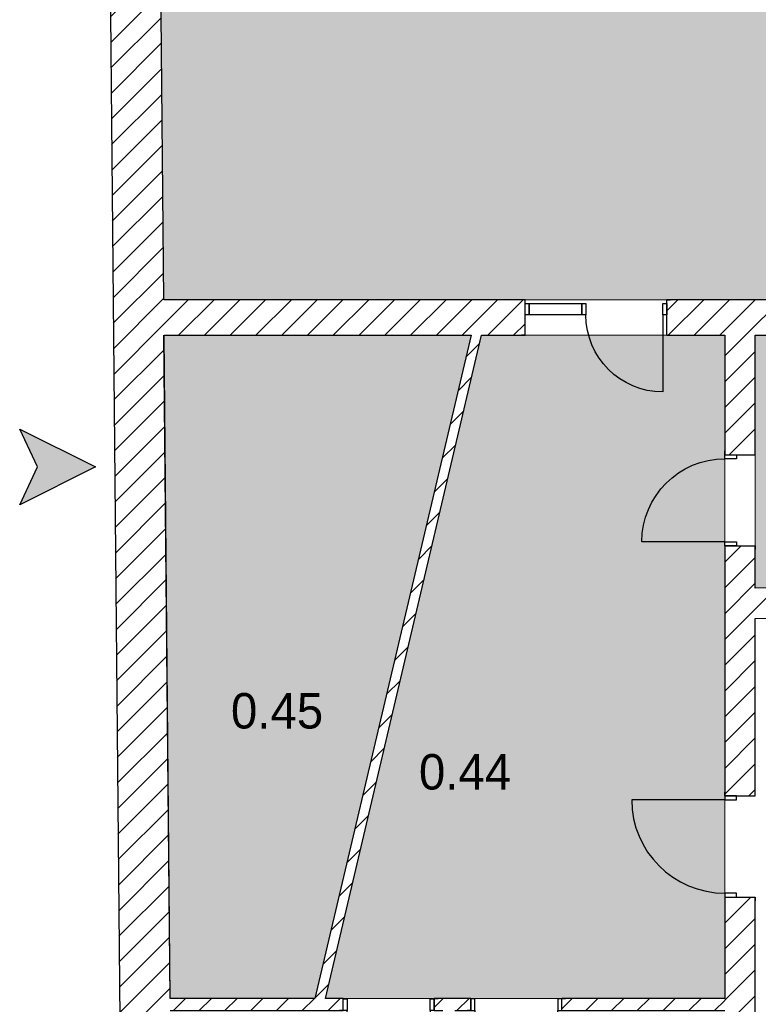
# Model space of a CAD drawing. Header units: millimetres. Extents: x -40063 to 512011, y 350190 to 687060.
# Tile 19 of 256: x 56102 to 63397, y 464999 to 474723. Entities that reach past the tile are written whole.
import ezdxf
from ezdxf.enums import TextEntityAlignment as Align

# ---------------------------------------------------------------- set-up
doc = ezdxf.new("R2010")
doc.units = ezdxf.units.MM
doc.linetypes.add('Krawędzie ukryte', pattern=[391.222223, 282.222223, -109])
doc.layers.get('0').update_dxf_attribs({"color": 8})
for name, color, linetype in [('2D - Ogólne', 8, 'Continuous'), ('Elementy Modelu - Strefy', 8, 'Continuous'), ('Konstrukcja - Ściany zew', 8, 'Continuous')]:
    doc.layers.add(name, color=color, linetype=linetype)
doc.styles.add('GENERATED_STYLE_2', font='txt')
doc.styles.get("Standard").update_dxf_attribs({"font": 'arial.ttf'})
pattern_1 = [(45, (2007650.3, -1666877.53), (-127.279217, 127.279217), [])]

# ---------------------------------------------------------------- blocks, each defined once
blk = doc.blocks.new('magazyn_0.42_42', base_point=(4339857.9, -2092487.5))
at = {"layer": 'Elementy Modelu - Strefy', "linetype": 'Continuous', "lineweight": 0}
blk.add_hatch(color=255, dxfattribs=at).paths.add_polyline_path([(4340720.8, -2091442.4), (4338120.8, -2091442.4), (4338120.8, -2093939.3), (4340720.8, -2093922.9)])
at = {"linetype": 'Continuous', "lineweight": 0, "flags": 1}
for tag in ['ROOM_NAME', 'ROOM_NUMBER', 'ROOM_AREA', 'ROOM_PERIM', 'ROOM_WALLS_SURF', 'ROOM_DOORS_SURF', 'ROOM_WINDS_SURF', 'ROOM_BASELEV', 'ROOM_HEIGHT', 'ROOM_NET_AREA', 'ROOM_REDUCED_AREA', 'ROOM_CALC_AREA', 'ROOM_VOLUME']:
    blk.add_attdef(tag, text='', height=200, dxfattribs=at).set_placement((4339857.9, -2092544.6), align=Align.BOTTOM_LEFT)
at = {"layer": 'Elementy Modelu - Strefy', "color": 5, "lineweight": 13, "insert": (4339340.8, -2092312.5), "char_height": 350, "attachment_point": 1, "style": 'GENERATED_STYLE_2'}
blk.add_mtext('{0.42}', dxfattribs=at)
blk = doc.blocks.new('sala gimnastyczna_0.43_43', base_point=(4338941.2, -2087440))
at = {"layer": 'Elementy Modelu - Strefy', "linetype": 'Continuous', "lineweight": 0}
blk.add_hatch(color=255, dxfattribs=at).paths.add_polyline_path([(4345955.6, -2091092.4), (4345742.4, -2065289.4), (4332039.5, -2065378.5), (4332277.4, -2091092.4)])
at = {"linetype": 'Continuous', "lineweight": 0, "flags": 1}
for tag in ['ROOM_NAME', 'ROOM_NUMBER', 'ROOM_AREA', 'ROOM_PERIM', 'ROOM_WALLS_SURF', 'ROOM_DOORS_SURF', 'ROOM_WINDS_SURF', 'ROOM_BASELEV', 'ROOM_HEIGHT', 'ROOM_NET_AREA', 'ROOM_REDUCED_AREA', 'ROOM_CALC_AREA', 'ROOM_VOLUME']:
    blk.add_attdef(tag, text='', height=200, dxfattribs=at).set_placement((4338941.2, -2087497.2), align=Align.BOTTOM_LEFT)
blk = doc.blocks.new('holl_0.44_45', base_point=(4335340.8, -2095754.2))
at = {"layer": 'Elementy Modelu - Strefy', "linetype": 'Continuous', "lineweight": 0}
blk.add_hatch(color=255, dxfattribs=at).paths.add_polyline_path([(4335417, -2091442.4), (4333874.4, -2097992.4), (4337820.8, -2097992.4), (4337820.8, -2091442.4), (4335847.7, -2091442.4)])
at = {"linetype": 'Continuous', "lineweight": 0, "flags": 1}
for tag in ['ROOM_NAME', 'ROOM_NUMBER', 'ROOM_AREA', 'ROOM_PERIM', 'ROOM_WALLS_SURF', 'ROOM_DOORS_SURF', 'ROOM_WINDS_SURF', 'ROOM_BASELEV', 'ROOM_HEIGHT', 'ROOM_NET_AREA', 'ROOM_REDUCED_AREA', 'ROOM_CALC_AREA', 'ROOM_VOLUME']:
    blk.add_attdef(tag, text='', height=200, dxfattribs=at).set_placement((4335340.8, -2095811.4), align=Align.BOTTOM_LEFT)
at = {"layer": 'Elementy Modelu - Strefy', "color": 5, "lineweight": 13, "insert": (4334798.9, -2095579.2), "char_height": 350, "attachment_point": 1, "style": 'GENERATED_STYLE_2'}
blk.add_mtext('{0.44}', dxfattribs=at)
blk = doc.blocks.new('korytarz_0.45_123', base_point=(4333459.1, -2095151.4))
at = {"layer": 'Elementy Modelu - Strefy', "linetype": 'Continuous', "lineweight": 0}
blk.add_hatch(color=255, dxfattribs=at).paths.add_polyline_path([(4335314.2, -2091442.4), (4332280.6, -2091442.4), (4332341.3, -2097992.4), (4333771.7, -2097992.4)])
at = {"linetype": 'Continuous', "lineweight": 0, "flags": 1}
for tag in ['ROOM_NAME', 'ROOM_NUMBER', 'ROOM_AREA', 'ROOM_PERIM', 'ROOM_WALLS_SURF', 'ROOM_DOORS_SURF', 'ROOM_WINDS_SURF', 'ROOM_BASELEV', 'ROOM_HEIGHT', 'ROOM_NET_AREA', 'ROOM_REDUCED_AREA', 'ROOM_CALC_AREA', 'ROOM_VOLUME']:
    blk.add_attdef(tag, text='', height=200, dxfattribs=at).set_placement((4333459.1, -2095208.5), align=Align.BOTTOM_LEFT)
at = {"layer": 'Elementy Modelu - Strefy', "color": 5, "lineweight": 13, "insert": (4332942, -2094976.4), "char_height": 350, "attachment_point": 1, "style": 'GENERATED_STYLE_2'}
blk.add_mtext('{0.45}', dxfattribs=at)
blk = doc.blocks.new('Prosty otwór drzwiowy_3')
at = {"layer": 'Konstrukcja - Ściany zew', "linetype": 'Continuous'}
for p, q in [((-500, 0), (-500, -300)), ((500, 0), (500, -300))]:
    blk.add_line(p, q, dxfattribs=at)
blk = doc.blocks.new('Drzwi 16_30')
at = {"layer": 'Konstrukcja - Ściany zew', "linetype": 'Continuous'}
for p, q in [((410, 0), (410, 820)), ((-450, 0), (-487, 0)), ((-410, 0), (-450, 0)), ((-450, 0), (-450, -115)), ((-450, 0), (-450, -115)), ((-410, -115), (-410, 0)), ((450, 0), (410, 0)), ((410, 0), (410, -115)), ((450, -115), (450, 0)), ((450, 0), (450, -115)), ((450, 0), (487, 0)), ((-450, -115), (-410, -115)), ((-450, -115), (-450, -300)), ((410, -115), (450, -115)), ((450, -115), (450, -300)), ((-450, -300), (-487, -300)), ((450, -300), (487, -300))]:
    blk.add_line(p, q, dxfattribs=at)
blk.add_arc((410, 0), 820, 90, 180, dxfattribs=at)
blk = doc.blocks.new('Drzwi 16_31')
at = {"layer": 'Konstrukcja - Ściany zew', "linetype": 'Continuous'}
for p, q in [((460, 0), (460, 920)), ((-500, 0), (-537, 0)), ((-460, 0), (-500, 0)), ((-500, 0), (-500, -115)), ((-500, 0), (-500, -115)), ((-460, -115), (-460, 0)), ((500, 0), (460, 0)), ((460, 0), (460, -115)), ((500, -115), (500, 0)), ((500, 0), (500, -115)), ((500, 0), (537, 0)), ((-500, -115), (-460, -115)), ((-500, -115), (-500, -300)), ((460, -115), (500, -115)), ((500, -115), (500, -300)), ((-500, -300), (-537, -300)), ((500, -300), (537, -300))]:
    blk.add_line(p, q, dxfattribs=at)
blk.add_arc((460, 0), 920, 90, 180, dxfattribs=at)
blk = doc.blocks.new('Ściana_96', base_point=(4338120.8, -2106912.4))
at = {"layer": 'Konstrukcja - Ściany zew', "linetype": 'Continuous'}
h = blk.add_hatch(dxfattribs=at)
h.set_pattern_fill('Bloczki_ceramiczne', color=256, style=0, pattern_type=2)
h.set_pattern_definition(pattern_1)
h.paths.add_polyline_path([(4337820.8, -2092622.4), (4337935.8, -2092622.4), (4338120.8, -2092622.4), (4338120.8, -2091442.4), (4337820.8, -2091442.4)])
h = blk.add_hatch(dxfattribs=at)
h.set_pattern_fill('Bloczki_ceramiczne', color=256, style=0, pattern_type=2)
h.set_pattern_definition(pattern_1)
h.paths.add_polyline_path([(4337820.8, -2095992.4), (4338120.8, -2095992.4), (4338120.8, -2093522.4), (4337935.8, -2093522.4), (4337820.8, -2093522.4)])
h = blk.add_hatch(dxfattribs=at)
h.set_pattern_fill('Bloczki_ceramiczne', color=256, style=0, pattern_type=2)
h.set_pattern_definition(pattern_1)
h.paths.add_polyline_path([(4337820.8, -2106912.4), (4338120.8, -2107412.4), (4338120.8, -2096992.4), (4337820.8, -2096992.4)])
for p, q in [((4337820.8, -2092622.4), (4337820.8, -2092585.4)), ((4337820.8, -2092622.4), (4337935.8, -2092622.4)), ((4337935.8, -2092622.4), (4338120.8, -2092622.4)), ((4338120.8, -2092622.4), (4338120.8, -2092585.4)), ((4337820.8, -2093522.4), (4337820.8, -2093559.4)), ((4337820.8, -2093522.4), (4337935.8, -2093522.4)), ((4337935.8, -2093522.4), (4338120.8, -2093522.4)), ((4338120.8, -2093522.4), (4338120.8, -2093559.4)), ((4337820.8, -2095992.4), (4337820.8, -2095955.4)), ((4338120.8, -2095992.4), (4338120.8, -2095955.4)), ((4337820.8, -2096992.4), (4337820.8, -2097029.4)), ((4338120.8, -2096992.4), (4338120.8, -2097029.4))]:
    blk.add_line(p, q, dxfattribs=at)
at = {"layer": 'Konstrukcja - Ściany zew', "linetype": 'Continuous', "flags": 128}
for points in [[(4337820.8, -2091442.4), (4337820.8, -2092622.4)], [(4338120.8, -2092622.4), (4338120.8, -2091442.4)], [(4337820.8, -2093522.4), (4337820.8, -2095992.4)], [(4338120.8, -2093939.3), (4338120.8, -2093522.4)], [(4338120.8, -2095992.4), (4338120.8, -2094239.3)], [(4337820.8, -2096992.4), (4337820.8, -2097992.4)], [(4338120.8, -2107412.4), (4338120.8, -2096992.4)]]:
    blk.add_lwpolyline(points, dxfattribs=at)
at = {"layer": 'Konstrukcja - Ściany zew', "linetype": 'Continuous', "xscale": -1, "zscale": 1000, "rotation": 90}
blk.add_blockref('Drzwi 16_30', (4337820.8, -2093072.4), dxfattribs=at)
at = {"layer": 'Konstrukcja - Ściany zew', "linetype": 'Continuous', "zscale": 1000, "rotation": 90}
for name in ['Drzwi 16_31', 'Prosty otwór drzwiowy_3']:
    blk.add_blockref(name, (4337820.8, -2096492.4), dxfattribs=at)
blk = doc.blocks.new('Ściana_98', base_point=(4332039.5, -2065378.5))
at = {"layer": 'Konstrukcja - Ściany zew', "linetype": 'Continuous'}
h = blk.add_hatch(dxfattribs=at)
h.set_pattern_fill('Bloczki_ceramiczne', color=256, style=0, pattern_type=2)
h.set_pattern_definition(pattern_1)
h.paths.add_polyline_path([(4331534.9, -2064881.8), (4331928.4, -2107412.4), (4332423.8, -2106912.4), (4332039.5, -2065378.5)])
at = {"layer": 'Konstrukcja - Ściany zew', "linetype": 'Continuous', "flags": 128}
for points in [[(4331534.9, -2064881.8), (4331928.4, -2107412.4)], [(4332277.4, -2091092.4), (4332039.5, -2065378.5)], [(4332341.3, -2097992.4), (4332280.6, -2091442.4)]]:
    blk.add_lwpolyline(points, dxfattribs=at)
blk = doc.blocks.new('Drzwi 16_33')
at = {"layer": 'Konstrukcja - Ściany zew', "linetype": 'Continuous'}
for p, q in [((410, 0), (410, 820)), ((-450, 0), (-487, 0)), ((-410, 0), (-450, 0)), ((-450, 0), (-450, -115)), ((-450, 0), (-450, -115)), ((-410, -115), (-410, 0)), ((450, 0), (410, 0)), ((410, 0), (410, -115)), ((450, -115), (450, 0)), ((450, 0), (450, -115)), ((450, 0), (487, 0)), ((-450, -120), (-487, -120)), ((-450, -115), (-410, -115)), ((-450, -115), (-450, -120)), ((410, -115), (450, -115)), ((450, -115), (450, -120)), ((450, -120), (487, -120))]:
    blk.add_line(p, q, dxfattribs=at)
blk.add_arc((410, 0), 820, 90, 180, dxfattribs=at)
blk = doc.blocks.new('Drzwi 16_34')
at = {"layer": 'Konstrukcja - Ściany zew', "linetype": 'Continuous'}
for p, q in [((410, 0), (410, 820)), ((-450, 0), (-487, 0)), ((-410, 0), (-450, 0)), ((-450, 0), (-450, -115)), ((-450, 0), (-450, -115)), ((-410, -115), (-410, 0)), ((450, 0), (410, 0)), ((410, 0), (410, -115)), ((450, -115), (450, 0)), ((450, 0), (450, -115)), ((450, 0), (487, 0)), ((-450, -120), (-487, -120)), ((-450, -115), (-410, -115)), ((-450, -115), (-450, -120)), ((410, -115), (450, -115)), ((450, -115), (450, -120)), ((450, -120), (487, -120))]:
    blk.add_line(p, q, dxfattribs=at)
blk.add_arc((410, 0), 820, 90, 180, dxfattribs=at)
blk = doc.blocks.new('Ściana_104', base_point=(4332342.4, -2098112.4))
at = {"layer": 'Konstrukcja - Ściany zew', "linetype": 'Continuous'}
h = blk.add_hatch(dxfattribs=at)
h.set_pattern_fill('Bloczki_ceramiczne', color=256, style=0, pattern_type=2)
h.set_pattern_definition(pattern_1)
h.paths.add_polyline_path([(4332341.3, -2097992.4), (4332342.4, -2098112.4), (4334050.8, -2098112.4), (4334050.8, -2097997.4), (4334050.8, -2097992.4)])
h = blk.add_hatch(dxfattribs=at)
h.set_pattern_fill('Bloczki_ceramiczne', color=256, style=0, pattern_type=2)
h.set_pattern_definition(pattern_1)
h.paths.add_polyline_path([(4334950.8, -2097997.4), (4334950.8, -2098112.4), (4335310.8, -2098112.4), (4335310.8, -2097997.4), (4335310.8, -2097992.4), (4334950.8, -2097992.4)])
h = blk.add_hatch(dxfattribs=at)
h.set_pattern_fill('Bloczki_ceramiczne', color=256, style=0, pattern_type=2)
h.set_pattern_definition(pattern_1)
h.paths.add_polyline_path([(4337820.8, -2097992.4), (4336210.8, -2097992.4), (4336210.8, -2097997.4), (4336210.8, -2098112.4), (4337820.8, -2098112.4)])
for p, q in [((4334050.8, -2097992.4), (4334013.8, -2097992.4)), ((4334050.8, -2097997.4), (4334050.8, -2097992.4)), ((4334050.8, -2098112.4), (4334050.8, -2097997.4)), ((4334950.8, -2097992.4), (4334987.8, -2097992.4)), ((4334950.8, -2097997.4), (4334950.8, -2097992.4)), ((4334950.8, -2098112.4), (4334950.8, -2097997.4)), ((4335310.8, -2097992.4), (4335273.8, -2097992.4)), ((4335310.8, -2097997.4), (4335310.8, -2097992.4)), ((4335310.8, -2098112.4), (4335310.8, -2097997.4)), ((4336210.8, -2097992.4), (4336247.8, -2097992.4)), ((4336210.8, -2097997.4), (4336210.8, -2097992.4)), ((4336210.8, -2098112.4), (4336210.8, -2097997.4)), ((4334050.8, -2098112.4), (4334013.8, -2098112.4)), ((4334950.8, -2098112.4), (4334987.8, -2098112.4)), ((4335310.8, -2098112.4), (4335273.8, -2098112.4)), ((4336210.8, -2098112.4), (4336247.8, -2098112.4))]:
    blk.add_line(p, q, dxfattribs=at)
at = {"layer": 'Konstrukcja - Ściany zew', "linetype": 'Continuous', "flags": 128}
for points in [[(4333771.7, -2097992.4), (4332341.3, -2097992.4)], [(4334050.8, -2097992.4), (4333874.4, -2097992.4)], [(4335310.8, -2097992.4), (4334950.8, -2097992.4)], [(4337820.8, -2097992.4), (4336210.8, -2097992.4)], [(4332342.4, -2098112.4), (4334050.8, -2098112.4)], [(4334950.8, -2098112.4), (4335033.8, -2098112.4)], [(4335153.8, -2098112.4), (4335310.8, -2098112.4)], [(4336210.8, -2098112.4), (4337820.8, -2098112.4)]]:
    blk.add_lwpolyline(points, dxfattribs=at)
at = {"layer": 'Konstrukcja - Ściany zew', "linetype": 'Continuous', "xscale": -1, "zscale": 1000, "rotation": 180}
blk.add_blockref('Drzwi 16_34', (4334500.8, -2098112.4), dxfattribs=at)
at = {"layer": 'Konstrukcja - Ściany zew', "linetype": 'Continuous', "zscale": 1000, "rotation": 180}
blk.add_blockref('Drzwi 16_33', (4335760.8, -2098112.4), dxfattribs=at)
blk = doc.blocks.new('Drzwi z panelem bocznym 16_4')
at = {"layer": 'Konstrukcja - Ściany zew', "linetype": 'Continuous'}
for p, q in [((660, 0), (660, 760)), ((-700, 200), (-737, 200)), ((-700, 200), (-700, 0)), ((700, 200), (700, 0)), ((700, 200), (737, 200)), ((-660, 0), (-700, 0)), ((-700, 0), (-700, -115)), ((-700, 0), (-700, -115)), ((-140, 0), (-660, 0)), ((-660, 0), (-660, -115)), ((-660, -115), (-660, 0)), ((-140, -115), (-140, 0)), ((-100, 0), (-140, 0)), ((-140, 0), (-140, -115)), ((-100, -115), (-100, 0)), ((700, 0), (660, 0)), ((660, 0), (660, -115)), ((700, -115), (700, 0)), ((700, 0), (700, -115)), ((-700, -150), (-737, -150)), ((-700, -115), (-660, -115)), ((-700, -115), (-700, -150)), ((-660, -115), (-140, -115)), ((-140, -115), (-100, -115)), ((660, -115), (700, -115)), ((700, -115), (700, -150)), ((700, -150), (737, -150))]:
    blk.add_line(p, q, dxfattribs=at)
blk.add_arc((660, 0), 760, 90, 180, dxfattribs=at)
blk = doc.blocks.new('Drzwi z panelem bocznym 16_5')
at = {"layer": 'Konstrukcja - Ściany zew', "linetype": 'Continuous'}
for p, q in [((660, 0), (660, 760)), ((-700, 200), (-737, 200)), ((-700, 200), (-700, 0)), ((700, 200), (700, 0)), ((700, 200), (737, 200)), ((-660, 0), (-700, 0)), ((-700, 0), (-700, -115)), ((-700, 0), (-700, -115)), ((-140, 0), (-660, 0)), ((-660, 0), (-660, -115)), ((-660, -115), (-660, 0)), ((-140, -115), (-140, 0)), ((-100, 0), (-140, 0)), ((-140, 0), (-140, -115)), ((-100, -115), (-100, 0)), ((700, 0), (660, 0)), ((660, 0), (660, -115)), ((700, -115), (700, 0)), ((700, 0), (700, -115)), ((-700, -150), (-737, -150)), ((-700, -115), (-660, -115)), ((-700, -115), (-700, -150)), ((-660, -115), (-140, -115)), ((-140, -115), (-100, -115)), ((660, -115), (700, -115)), ((700, -115), (700, -150)), ((700, -150), (737, -150))]:
    blk.add_line(p, q, dxfattribs=at)
blk.add_arc((660, 0), 760, 90, 180, dxfattribs=at)
blk = doc.blocks.new('Ściana_105', base_point=(4332280.6, -2091442.4))
at = {"layer": 'Konstrukcja - Ściany zew', "linetype": 'Continuous'}
h = blk.add_hatch(dxfattribs=at)
h.set_pattern_fill('Bloczki_ceramiczne', color=256, style=0, pattern_type=2)
h.set_pattern_definition(pattern_1)
h.paths.add_polyline_path([(4332277.4, -2091092.4), (4332280.6, -2091442.4), (4335847.7, -2091442.4), (4335847.7, -2091242.4), (4335847.7, -2091127.4), (4335847.7, -2091092.4)])
h = blk.add_hatch(dxfattribs=at)
h.set_pattern_fill('Bloczki_ceramiczne', color=256, style=0, pattern_type=2)
h.set_pattern_definition(pattern_1)
h.paths.add_polyline_path([(4337247.7, -2091127.4), (4337247.7, -2091242.4), (4337247.7, -2091442.4), (4341200.6, -2091442.4), (4341200.6, -2091242.4), (4341200.6, -2091127.4), (4341200.6, -2091092.4), (4337247.7, -2091092.4)])
h = blk.add_hatch(dxfattribs=at)
h.set_pattern_fill('Bloczki_ceramiczne', color=256, style=0, pattern_type=2)
h.set_pattern_definition(pattern_1)
h.paths.add_polyline_path([(4342600.6, -2091442.4), (4345958.4, -2091442.4), (4345955.6, -2091092.4), (4342600.6, -2091092.4), (4342600.6, -2091127.4), (4342600.6, -2091242.4)])
for p, q in [((4335847.7, -2091092.4), (4335810.7, -2091092.4)), ((4335847.7, -2091127.4), (4335847.7, -2091092.4)), ((4335847.7, -2091242.4), (4335847.7, -2091127.4)), ((4337247.7, -2091092.4), (4337284.7, -2091092.4)), ((4337247.7, -2091127.4), (4337247.7, -2091092.4)), ((4337247.7, -2091242.4), (4337247.7, -2091127.4)), ((4341200.6, -2091092.4), (4341163.6, -2091092.4)), ((4341200.6, -2091127.4), (4341200.6, -2091092.4)), ((4341200.6, -2091242.4), (4341200.6, -2091127.4)), ((4342600.6, -2091092.4), (4342637.6, -2091092.4)), ((4342600.6, -2091127.4), (4342600.6, -2091092.4)), ((4342600.6, -2091242.4), (4342600.6, -2091127.4)), ((4335847.7, -2091442.4), (4335847.7, -2091242.4)), ((4335847.7, -2091442.4), (4335847.7, -2091242.4)), ((4337247.7, -2091442.4), (4337247.7, -2091242.4)), ((4337247.7, -2091442.4), (4337247.7, -2091242.4)), ((4341200.6, -2091442.4), (4341200.6, -2091242.4)), ((4341200.6, -2091442.4), (4341200.6, -2091242.4)), ((4342600.6, -2091442.4), (4342600.6, -2091242.4)), ((4342600.6, -2091442.4), (4342600.6, -2091242.4)), ((4335847.7, -2091442.4), (4335810.7, -2091442.4)), ((4337247.7, -2091442.4), (4337284.7, -2091442.4)), ((4341200.6, -2091442.4), (4341163.6, -2091442.4)), ((4342600.6, -2091442.4), (4342637.6, -2091442.4))]:
    blk.add_line(p, q, dxfattribs=at)
at = {"layer": 'Konstrukcja - Ściany zew', "linetype": 'Continuous', "flags": 128}
for points in [[(4335847.7, -2091092.4), (4332277.4, -2091092.4)], [(4341200.6, -2091092.4), (4337247.7, -2091092.4)], [(4345955.6, -2091092.4), (4342600.6, -2091092.4)], [(4332280.6, -2091442.4), (4335314.2, -2091442.4)], [(4335417, -2091442.4), (4335847.7, -2091442.4)], [(4337247.7, -2091442.4), (4337820.8, -2091442.4)], [(4338120.8, -2091442.4), (4340720.8, -2091442.4)], [(4340900.8, -2091442.4), (4341200.6, -2091442.4)], [(4342600.6, -2091442.4), (4345958.4, -2091442.4)]]:
    blk.add_lwpolyline(points, dxfattribs=at)
at = {"layer": 'Konstrukcja - Ściany zew', "linetype": 'Continuous', "xscale": -1, "zscale": 1000, "rotation": 180}
blk.add_blockref('Drzwi z panelem bocznym 16_4', (4336547.7, -2091242.4), dxfattribs=at)
at = {"layer": 'Konstrukcja - Ściany zew', "linetype": 'Continuous', "zscale": 1000, "rotation": 180}
blk.add_blockref('Drzwi z panelem bocznym 16_5', (4341900.6, -2091242.4), dxfattribs=at)
blk = doc.blocks.new('Ściana_106', base_point=(4333846.1, -2098112.4))
at = {"layer": 'Konstrukcja - Ściany zew', "linetype": 'Continuous'}
h = blk.add_hatch(dxfattribs=at)
h.set_pattern_fill('Bloczki_ceramiczne', color=256, style=0, pattern_type=2)
h.set_pattern_definition(pattern_1)
h.paths.add_polyline_path([(4333874.4, -2097992.4), (4335417, -2091442.4), (4335314.2, -2091442.4), (4333771.7, -2097992.4)])
at = {"layer": 'Konstrukcja - Ściany zew', "linetype": 'Continuous', "flags": 128}
for points in [[(4335314.2, -2091442.4), (4333771.7, -2097992.4)], [(4333874.4, -2097992.4), (4335417, -2091442.4)]]:
    blk.add_lwpolyline(points, dxfattribs=at)
blk = doc.blocks.new('Ściana_107', base_point=(4338120.8, -2094239.3))
at = {"layer": 'Konstrukcja - Ściany zew', "linetype": 'Continuous'}
h = blk.add_hatch(dxfattribs=at)
h.set_pattern_fill('Bloczki_ceramiczne', color=256, style=0, pattern_type=2)
h.set_pattern_definition(pattern_1)
h.paths.add_polyline_path([(4338120.8, -2094239.3), (4346481.1, -2094186.5), (4346479.2, -2093886.5), (4338120.8, -2093939.3)])
at = {"layer": 'Konstrukcja - Ściany zew', "linetype": 'Continuous', "flags": 128}
for points in [[(4345978.7, -2093889.6), (4340900.8, -2093921.7)], [(4346481.1, -2094186.5), (4346479.2, -2093886.5)], [(4340720.8, -2093922.9), (4338120.8, -2093939.3)], [(4338120.8, -2094239.3), (4345981.1, -2094189.6)]]:
    blk.add_lwpolyline(points, dxfattribs=at)

msp = doc.modelspace()

# ---------------------------------------------------------------- hatches: boundary and pattern name
at = {"layer": 'Konstrukcja - Ściany zew', "linetype": 'Continuous', "lineweight": 0}
msp.add_hatch(color=8, dxfattribs=at).paths.add_polyline_path([(56101.51033, 470680.36077), (56850.71811, 470305.75688), (56101.51033, 469931.15299), (56277.3807, 470305.75688)])

# ---------------------------------------------------------------- linework, layer by layer
at = {"layer": '2D - Ogólne', "color": 251, "linetype": 'Krawędzie ukryte', "lineweight": 13}
msp.add_line((63067.16407, 467056.58916), (63067.16407, 466056.58916), dxfattribs=at)
at = {"layer": 'Elementy Modelu - Strefy', "color": 255, "linetype": 'Continuous', "lineweight": 0, "flags": 128}
for points in [[(71201.88433, 471956.58916), (70988.69621, 497759.66028), (57285.80775, 497670.53125), (57523.74021, 471956.58916)], [(60560.56327, 471606.58916), (57526.97878, 471606.58916), (57587.58627, 465056.58916), (59017.99818, 465056.58916)], [(60663.29899, 471606.58916), (59120.73391, 465056.58916), (63067.16406, 465056.58916), (63067.16406, 471606.58916), (61094.00662, 471606.58916)], [(65967.16407, 471606.58916), (63367.16407, 471606.58916), (63367.16407, 469109.74746), (65967.16407, 469126.16787)]]:
    msp.add_lwpolyline(points, close=True, dxfattribs=at)
at = {"layer": 'Konstrukcja - Ściany zew', "linetype": 'Continuous', "flags": 128}
msp.add_lwpolyline([(56101.51033, 470680.36077), (56850.71811, 470305.75688), (56101.51033, 469931.15299), (56277.3807, 470305.75688)], close=True, dxfattribs=at)

# ---------------------------------------------------------------- block references
at = {"layer": 'Elementy Modelu - Strefy', "color": 5, "linetype": 'Continuous', "lineweight": 13}
for name, p in [('sala gimnastyczna_0.43_43', (64187.57634, 475608.99633)), ('korytarz_0.45_123', (58705.46934, 467897.62723)), ('holl_0.44_45', (60587.10512, 467294.79996)), ('magazyn_0.42_42', (65104.27674, 470561.52981))]:
    msp.add_blockref(name, p, dxfattribs=at)
at = {"layer": 'Konstrukcja - Ściany zew'}
for name, p in [('Ściana_98', (57285.80775, 497670.53125)), ('Ściana_105', (57526.97878, 471606.58916)), ('Ściana_106', (59092.47318, 464936.58916)), ('Ściana_96', (63367.16407, 456136.58916)), ('Ściana_107', (63367.16407, 468809.74148)), ('Ściana_104', (57588.69664, 464936.58916))]:
    msp.add_blockref(name, p, dxfattribs=at)

doc.saveas('drawing.dxf')
